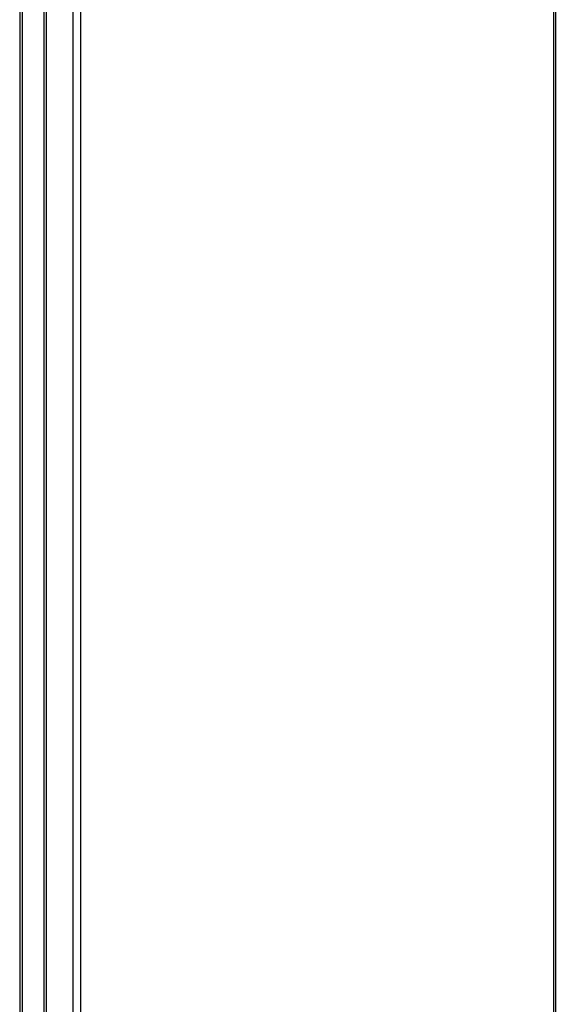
# Model space of a CAD drawing. Header units: inches. Extents: x 22 to 211, y 17 to 128.
# Tile 74 of 91: x 201.49 to 210.94, y 62.9 to 80.26. Entities that reach past the tile are written whole.
import ezdxf

# ---------------------------------------------------------------- set-up
doc = ezdxf.new("R2010")
doc.units = ezdxf.units.IN
doc.header["$MEASUREMENT"] = 0
doc.layers.add('Visible Edges(ANSI)', color=7, linetype='Continuous', lineweight=25)
doc.layers.add('Visible Tangent Edges(ANSI)', color=7, linetype='Continuous', lineweight=25)

msp = doc.modelspace()

# ---------------------------------------------------------------- linework, layer by layer
at = {"layer": 'Visible Edges(ANSI)'}
for p, q in [((210.941, 107.134), (210.941, 58.243)), ((201.535, 53.718), (201.535, 101.612)), ((201.487, 101.584), (201.487, 53.69))]:
    msp.add_line(p, q, dxfattribs=at)
at = {"layer": 'Visible Tangent Edges(ANSI)'}
for p, q in [((210.912, 58.202), (210.912, 107.093)), ((202.426, 102.288), (202.426, 53.397)), ((202.566, 53.397), (202.566, 102.288)), ((201.91, 101.963), (201.91, 54.266)), ((201.954, 101.926), (201.954, 54.302))]:
    msp.add_line(p, q, dxfattribs=at)

doc.saveas('drawing.dxf')
